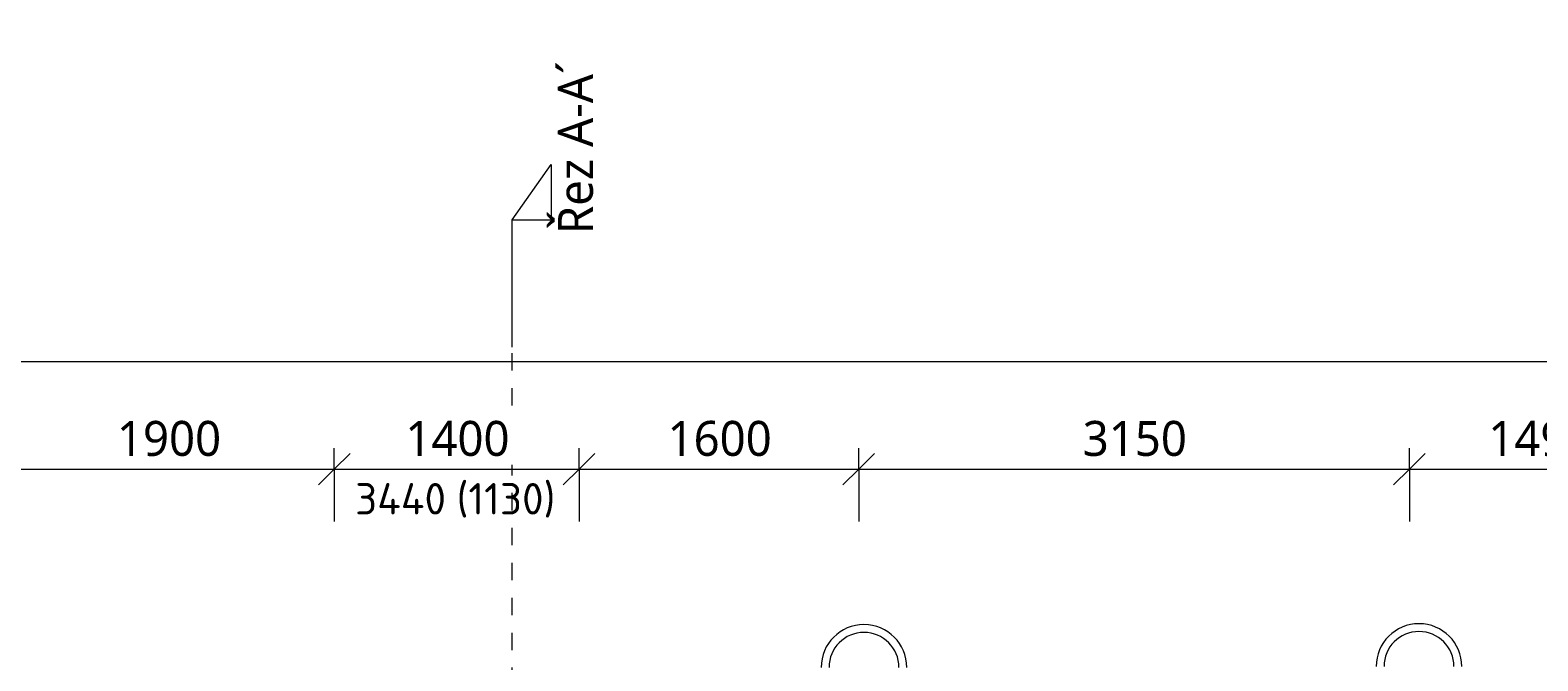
# Model space of a CAD drawing. Header units: metres. Extents: x -2.5 to 41.7, y -3 to 31.6.
# Tile 17 of 23: x 13.4 to 22, y 14.8 to 18.4. Entities that reach past the tile are written whole.
import ezdxf

# ---------------------------------------------------------------- set-up
doc = ezdxf.new("R2010")
doc.units = ezdxf.units.M
doc.linetypes.add('AV - Cerch_ 1 tecka 10mm', pattern=[0.018, 0.01, -0.004, 0, -0.004])
doc.layers.add('AV-KOTY', color=5, linetype='Continuous', lineweight=13, true_color=0x0000ff)
doc.layers.add('AV-KOTY-100', color=7, linetype='Continuous', lineweight=5)
doc.layers.add('AV-STAVBA', color=7, linetype='Continuous', lineweight=18)
doc.styles.add('ISOCPEUR', font='isocpeur.ttf', dxfattribs={"height": 0.18})
doc.styles.add('Trebuchet MS', font='trebuc.ttf', dxfattribs={"height": 0.2})
doc.dimstyles.new('2_mm_-_O_-_Blue_-_mm', dxfattribs={"dimscale": 0.3048, "dimtxt": 0.20619, "dimasz": 0.590551, "dimexe": 0.393701, "dimexo": 0.0625, "dimgap": 0.065617, "dimtad": 1, "dimdec": 0, "dimlfac": 1000, "dimzin": 0, "dimdsep": 46, "dimtxsty": 'Trebuchet MS', "dimblk1": 'OBLIQUE', "dimblk2": 'OBLIQUE', "dimsah": 1, "dimcen": 0.09, "dimazin": 0, "dimtfac": 1, "dimtdec": 4, "dimtix": 1, "dimtmove": 0, "dimatfit": 3, "dimfxl": 0.984252, "dimfxlon": 1, "dimtvp": 1, "dimtfill": 1, "dimtolj": 1, "dimtzin": 0, "dimarcsym": 2})
doc.dimstyles.new('2_mm_-_O_-_Blue_-_mm_-_zaokrouhlena', dxfattribs={"dimscale": 0.3048, "dimtxt": 0.20619, "dimasz": 0.590551, "dimexe": 0.393701, "dimexo": 0.0625, "dimgap": 0.065617, "dimtad": 1, "dimdec": 0, "dimlfac": 1000, "dimrnd": 10, "dimzin": 0, "dimdsep": 46, "dimtxsty": 'Trebuchet MS', "dimblk1": 'OBLIQUE', "dimblk2": 'OBLIQUE', "dimsah": 1, "dimcen": 0.09, "dimazin": 0, "dimtfac": 1, "dimtdec": 4, "dimtix": 1, "dimtmove": 0, "dimatfit": 3, "dimfxl": 0.984252, "dimfxlon": 1, "dimtvp": 1, "dimtfill": 1, "dimtolj": 1, "dimtzin": 0, "dimarcsym": 2})

# ---------------------------------------------------------------- blocks, each defined once
blk = doc.blocks.new('Section - Vertikální L-45990-1NP')
at = {"layer": 'AV-KOTY', "lineweight": 5}
for p, q in [((-0.00728, 0), (-0.01046, -0.002226)), ((-0.00728, 0), (-0.00728, -0.002226)), ((0, 0), (-0.00728, 0)), ((-0.01046, -0.002226), (-0.00728, -0.002226))]:
    blk.add_line(p, q, dxfattribs=at)
blk = doc.blocks.new('DIMBLOCK93-1NP')
at = {"layer": 'AV-KOTY-100', "color": 5, "true_color": 0x0000ff}
for p, q in [((13.2648, 15.9224), (13.2648, 16.0424)), ((13.2648, 15.9224), (13.3548, 16.0124)), ((15.1648, 15.9224), (15.1648, 16.0424)), ((15.1648, 15.9224), (15.2548, 16.0124)), ((13.2648, 15.9224), (13.1748, 15.8324)), ((13.2648, 15.9224), (15.1648, 15.9224)), ((13.2648, 15.9224), (13.2648, 15.6224)), ((15.1648, 15.9224), (15.0748, 15.8324)), ((15.1648, 15.9224), (15.1648, 15.6224))]:
    blk.add_line(p, q, dxfattribs=at)
at = {"layer": 'AV-KOTY-100', "color": 0, "insert": (13.9213, 16.1983), "char_height": 0.2, "width": 0.704541, "attachment_point": 1, "line_spacing_factor": 1.048425, "style": 'Trebuchet MS', "bg_fill": 3, "box_fill_scale": 1.25, "bg_fill_color": 256, "bg_fill_true_color": 13158600, "bg_fill_transparency": 0}
blk.add_mtext('1900', dxfattribs=at)
blk = doc.blocks.new('_Oblique')
at = {"color": 0, "linetype": 'ByBlock', "lineweight": -2}
blk.add_line((-0.5, -0.5), (0.5, 0.5), dxfattribs=at)
blk = doc.blocks.new('DIMBLOCK94-1NP')
at = {"layer": 'AV-KOTY-100', "color": 5, "true_color": 0x0000ff}
for p, q in [((15.1648, 15.9224), (15.1648, 16.0424)), ((15.1648, 15.9224), (15.2548, 16.0124)), ((16.5648, 15.9224), (16.5648, 16.0424)), ((16.5648, 15.9224), (16.6548, 16.0124)), ((15.1648, 15.9224), (15.0748, 15.8324)), ((15.1648, 15.9224), (16.5648, 15.9224)), ((15.1648, 15.9224), (15.1648, 15.6224)), ((16.5648, 15.9224), (16.4748, 15.8324)), ((16.5648, 15.9224), (16.5648, 15.6224))]:
    blk.add_line(p, q, dxfattribs=at)
at = {"layer": 'AV-KOTY-100', "color": 0, "insert": (15.5713, 16.1983), "char_height": 0.2, "width": 0.704541, "attachment_point": 1, "line_spacing_factor": 1.048425, "style": 'Trebuchet MS', "bg_fill": 3, "box_fill_scale": 1.25, "bg_fill_color": 256, "bg_fill_true_color": 13158600, "bg_fill_transparency": 0}
blk.add_mtext('1400', dxfattribs=at)
blk = doc.blocks.new('DIMBLOCK95-1NP')
at = {"layer": 'AV-KOTY-100', "color": 5, "true_color": 0x0000ff}
for p, q in [((16.5648, 15.9224), (16.5648, 16.0424)), ((16.5648, 15.9224), (16.6548, 16.0124)), ((18.1648, 15.9224), (18.1648, 16.0424)), ((18.1648, 15.9224), (18.2548, 16.0124)), ((16.5648, 15.9224), (16.4748, 15.8324)), ((16.5648, 15.9224), (18.1648, 15.9224)), ((16.5648, 15.9224), (16.5648, 15.6224)), ((18.1648, 15.9224), (18.0748, 15.8324)), ((18.1648, 15.9224), (18.1648, 15.6224))]:
    blk.add_line(p, q, dxfattribs=at)
at = {"layer": 'AV-KOTY-100', "color": 0, "insert": (17.0713, 16.1983), "char_height": 0.2, "width": 0.704541, "attachment_point": 1, "line_spacing_factor": 1.048425, "style": 'Trebuchet MS', "bg_fill": 3, "box_fill_scale": 1.25, "bg_fill_color": 256, "bg_fill_true_color": 13158600, "bg_fill_transparency": 0}
blk.add_mtext('1600', dxfattribs=at)
blk = doc.blocks.new('DIMBLOCK96-1NP')
at = {"layer": 'AV-KOTY-100', "color": 5, "true_color": 0x0000ff}
for p, q in [((18.1648, 15.9224), (18.1648, 16.0424)), ((18.1648, 15.9224), (18.2548, 16.0124)), ((21.3148, 15.9224), (21.3148, 16.0424)), ((21.3148, 15.9224), (21.4048, 16.0124)), ((18.1648, 15.9224), (18.0748, 15.8324)), ((18.1648, 15.9224), (21.3148, 15.9224)), ((18.1648, 15.9224), (18.1648, 15.6224)), ((21.3148, 15.9224), (21.2248, 15.8324)), ((21.3148, 15.9224), (21.3148, 15.6224))]:
    blk.add_line(p, q, dxfattribs=at)
at = {"layer": 'AV-KOTY-100', "color": 0, "insert": (19.4463, 16.1983), "char_height": 0.2, "width": 0.704541, "attachment_point": 1, "line_spacing_factor": 1.048425, "style": 'Trebuchet MS', "bg_fill": 3, "box_fill_scale": 1.25, "bg_fill_color": 256, "bg_fill_true_color": 13158600, "bg_fill_transparency": 0}
blk.add_mtext('3150', dxfattribs=at)
blk = doc.blocks.new('DIMBLOCK97-1NP')
at = {"layer": 'AV-KOTY-100', "color": 5, "true_color": 0x0000ff}
for p, q in [((21.3148, 15.9224), (21.3148, 16.0424)), ((21.3148, 15.9224), (21.4048, 16.0124)), ((22.8048, 15.9224), (22.8048, 16.0424)), ((22.8048, 15.9224), (22.8948, 16.0124)), ((21.3148, 15.9224), (21.2248, 15.8324)), ((21.3148, 15.9224), (22.8048, 15.9224)), ((21.3148, 15.9224), (21.3148, 15.6224)), ((22.8048, 15.9224), (22.7148, 15.8324)), ((22.8048, 15.9224), (22.8048, 15.6224))]:
    blk.add_line(p, q, dxfattribs=at)
at = {"layer": 'AV-KOTY-100', "color": 0, "insert": (21.7663, 16.1983), "char_height": 0.2, "width": 0.704541, "attachment_point": 1, "line_spacing_factor": 1.048425, "style": 'Trebuchet MS', "bg_fill": 3, "box_fill_scale": 1.25, "bg_fill_color": 256, "bg_fill_true_color": 13158600, "bg_fill_transparency": 0}
blk.add_mtext('1490', dxfattribs=at)
blk = doc.blocks.new('DIMBLOCK120-1NP')
at = {"layer": 'AV-KOTY-100', "color": 5, "true_color": 0x0000ff}
for p, q in [((6.1548, 16.5385), (6.1548, 16.8385)), ((39.7648, 16.5385), (39.7648, 16.6585)), ((6.1548, 16.5385), (6.2448, 16.6285)), ((39.7648, 16.5385), (39.8548, 16.6285)), ((6.1548, 16.5385), (6.0648, 16.4485)), ((6.1548, 16.5385), (39.7648, 16.5385)), ((6.1548, 16.5385), (6.1548, 16.4185)), ((39.7648, 16.5385), (39.6748, 16.4485)), ((39.7648, 16.5385), (39.7648, 16.2385))]:
    blk.add_line(p, q, dxfattribs=at)
at = {"layer": 'AV-KOTY-100', "color": 0, "insert": (22.5929, 16.8144), "char_height": 0.2, "width": 0.880677, "attachment_point": 1, "line_spacing_factor": 1.048425, "style": 'Trebuchet MS', "bg_fill": 3, "box_fill_scale": 1.25, "bg_fill_color": 256, "bg_fill_true_color": 13158600, "bg_fill_transparency": 0}
blk.add_mtext('33610', dxfattribs=at)

msp = doc.modelspace()

# ---------------------------------------------------------------- linework, layer by layer
at = {"layer": 'AV-KOTY', "linetype": 'AV - Cerch_ 1 tecka 10mm', "lineweight": 5}
msp.add_line((16.1824, 12.8867), (16.1824, 16.6203), dxfattribs=at)
at = {"layer": 'AV-STAVBA'}
for centre, radius, start in [((18.1948, 14.7882), 0.245, 0), ((21.3698, 14.7932), 0.245, 0), ((18.1948, 14.7882), 0.2, 360), ((21.3698, 14.7932), 0.2, 360)]:
    msp.add_arc(centre, radius, start, 180, dxfattribs=at)

# ---------------------------------------------------------------- block references
at = {"layer": 'AV-KOTY', "lineweight": 5, "extrusion": (0, 0, -1), "xscale": 99.99999999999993, "yscale": 99.99999999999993, "zscale": 99.99999999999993, "rotation": 270.0000000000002}
msp.add_blockref('Section - Vertikální L-45990-1NP', (-16.1824, 16.6203), dxfattribs=at)

# ---------------------------------------------------------------- texts
at = {"layer": 'AV-KOTY', "lineweight": 5, "insert": (16.4441, 17.2669), "char_height": 0.2, "width": 1.362869, "attachment_point": 1, "rotation": 90, "style": 'Trebuchet MS'}
msp.add_mtext('Řez A-A´', dxfattribs=at)

# ---------------------------------------------------------------- dimensions: what is measured, and where the dimension line sits
at = {"layer": 'AV-KOTY', "lineweight": 5}
dim = msp.add_linear_dim(base=(15.1648, 15.9224), p1=(13.2648, 15.6224), p2=(15.1648, 15.6224), dimstyle='2_mm_-_O_-_Blue_-_mm_-_zaokrouhlena', override={"dimpost": '<>', "dimfxl": 1.9}, dxfattribs=at)
dim.commit()
dim.dimension.update_dxf_attribs({"geometry": 'DIMBLOCK93-1NP', "text_midpoint": (14.2148, 16.0445)})

# ---------------------------------------------------------------- next in the draw order: dimensions: what is measured, and where the dimension line sits
dim = msp.add_linear_dim(base=(16.5648, 15.9224), p1=(15.1648, 15.6224), p2=(16.5648, 15.6224), dimstyle='2_mm_-_O_-_Blue_-_mm_-_zaokrouhlena', override={"dimpost": '<>', "dimfxl": 1.4}, dxfattribs=at)
dim.commit()
dim.dimension.update_dxf_attribs({"geometry": 'DIMBLOCK94-1NP', "text_midpoint": (15.8648, 16.0441)})

# ---------------------------------------------------------------- next in the draw order: texts
at = {"layer": 'AV-KOTY', "lineweight": 5, "insert": (15.2834, 15.8429), "char_height": 0.18, "width": 0.657384, "attachment_point": 1, "style": 'ISOCPEUR'}
msp.add_mtext('3440', dxfattribs=at)

# ---------------------------------------------------------------- next in the draw order: dimensions: what is measured, and where the dimension line sits
at = {"layer": 'AV-KOTY', "lineweight": 5}
dim = msp.add_linear_dim(base=(18.1648, 15.9224), p1=(16.5648, 15.6224), p2=(18.1648, 15.6224), dimstyle='2_mm_-_O_-_Blue_-_mm_-_zaokrouhlena', override={"dimpost": '<>', "dimfxl": 1.6}, dxfattribs=at)
dim.commit()
dim.dimension.update_dxf_attribs({"geometry": 'DIMBLOCK95-1NP', "text_midpoint": (17.3648, 16.0445)})

# ---------------------------------------------------------------- next in the draw order: texts
at = {"layer": 'AV-KOTY', "lineweight": 5, "insert": (15.8646, 15.8429), "char_height": 0.18, "width": 0.705485, "attachment_point": 1, "style": 'ISOCPEUR'}
msp.add_mtext('(1130)', dxfattribs=at)

# ---------------------------------------------------------------- next in the draw order: dimensions: what is measured, and where the dimension line sits
at = {"layer": 'AV-KOTY', "lineweight": 5}
dim = msp.add_linear_dim(base=(21.3148, 15.9224), p1=(18.1648, 15.6224), p2=(21.3148, 15.6224), dimstyle='2_mm_-_O_-_Blue_-_mm_-_zaokrouhlena', override={"dimpost": '<>', "dimfxl": 3.15}, dxfattribs=at)
dim.commit()
dim.dimension.update_dxf_attribs({"geometry": 'DIMBLOCK96-1NP', "text_midpoint": (19.7398, 16.0441)})

# ---------------------------------------------------------------- next in the draw order: dimensions: what is measured, and where the dimension line sits
dim = msp.add_linear_dim(base=(22.8048, 15.9224), p1=(21.3148, 15.6224), p2=(22.8048, 15.6224), dimstyle='2_mm_-_O_-_Blue_-_mm_-_zaokrouhlena', override={"dimpost": '<>', "dimfxl": 1.49}, dxfattribs=at)
dim.commit()
dim.dimension.update_dxf_attribs({"geometry": 'DIMBLOCK97-1NP', "text_midpoint": (22.0598, 16.0445)})

# ---------------------------------------------------------------- next in the draw order: dimensions: what is measured, and where the dimension line sits
dim = msp.add_linear_dim(base=(39.7648, 16.5385), p1=(6.1548, 16.8385), p2=(39.7648, 16.2385), dimstyle='2_mm_-_O_-_Blue_-_mm', override={"dimpost": '<>', "dimfxl": 33.615355}, dxfattribs=at)
dim.commit()
dim.dimension.update_dxf_attribs({"geometry": 'DIMBLOCK120-1NP', "text_midpoint": (22.9598, 16.6606)})

doc.saveas('drawing.dxf')
